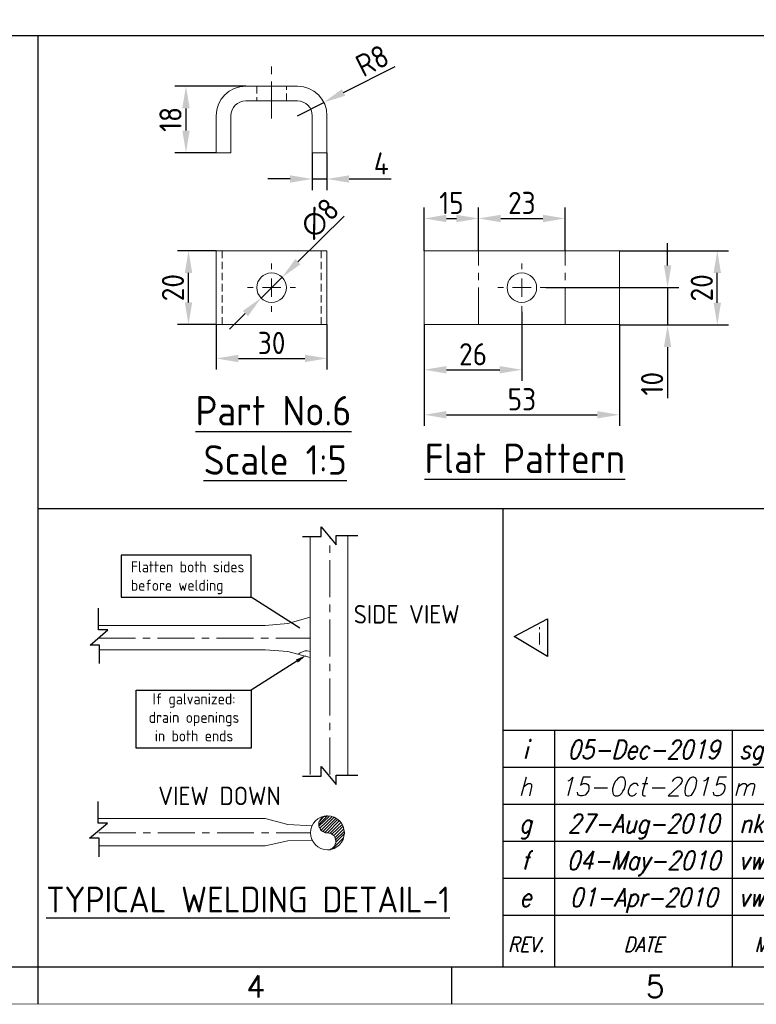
# Model space of a CAD drawing. Extents: x 0 to 2850, y 0 to 1980.
# Tile 2 of 15: x 853 to 1351, y 0 to 666. Entities that reach past the tile are written whole.
import ezdxf
from ezdxf.enums import TextEntityAlignment as Align

# ---------------------------------------------------------------- set-up
doc = ezdxf.new("R2010")
doc.units = 0
doc.header["$LTSCALE"] = 10
doc.header["$MEASUREMENT"] = 0
doc.linetypes.add('CENTER', pattern=[2, 1.25, -0.25, 0.25, -0.25])
doc.linetypes.add('DASHED', pattern=[0.75, 0.5, -0.25])
doc.layers.add('Cotation', color=4, linetype='Continuous')
for name, color, linetype, lineweight in [('GT_1', 4, 'Continuous', 9), ('GT_10', 3, 'DASHED', 18), ('GT_2', 3, 'CENTER', 18), ('Part', 2, 'Continuous', 0), ('V_EQUIP_T2', 2, 'Continuous', 25)]:
    doc.layers.add(name, color=color, linetype=linetype, lineweight=lineweight)
doc.styles.add('ISOCP', font='ISOCP.shx')
doc.styles.add('ISOCP2', font='ISOCP2.shx')
doc.styles.add('ROMANS', font='ROMANS.shx', dxfattribs={"height": 2})

# ---------------------------------------------------------------- blocks, each defined once
blk = doc.blocks.new('A2')
at = {"color": 7, "linetype": 'Continuous'}
for p, q in [((173, 5), (173, 0)), ((229, 5), (229, 0))]:
    blk.add_line(p, q, dxfattribs=at)
for points, const_width in [([(0, 0), (0, 396), (570, 396), (570, 0)], 0.1), ([(565, 5), (5, 5), (5, 391), (565, 391)], 0.2)]:
    blk.add_lwpolyline(points, close=True, dxfattribs=dict(at, const_width=const_width))
at = {"color": 7, "linetype": 'Continuous', "style": 'ROMANS'}
for s, p in [('4', (201.22, 0.86)), ('5', (255.28, 0.86))]:
    blk.add_text(s, height=3, dxfattribs=at).set_placement(p)
at = {"color": 2, "style": 'ROMANS', "oblique": 15}
blk.add_attdef('INFCLASS', text='', height=3, dxfattribs=at).set_placement((526, 2.5), align=Align.MIDDLE_CENTER)
blk = doc.blocks.new('REVFLD')
at = {"color": 7, "linetype": 'Continuous'}
for p, q in [((-144, 0), (-144, 12.03)), ((-137, 0.03), (-137, 12.06)), ((-113, 12.06), (-113, 0.03)), ((-100, 0.03), (-100, 12.06)), ((-100, 12.06), (-100, 0.03)), ((-87, 0.03), (-87, 12.06)), ((-63, 0.03), (-63, 12.06)), ((-144, 7.03), (0, 7.03))]:
    blk.add_line(p, q, dxfattribs=at)
at = {"color": 3, "linetype": 'Continuous'}
blk.add_line((-144, 12.03), (0, 12.03), dxfattribs=at)
at = {"color": 2, "linetype": 'Continuous', "style": 'ROMANS', "oblique": 15, "width": 0.84}
for s, p in [('REV.', (-143.33, 3.03)), ('EXPLANATION', (-61.83, 3.03))]:
    blk.add_text(s, height=2, dxfattribs=at).set_placement(p, align=Align.MIDDLE_LEFT)
for s, p in [('DATE', (-125, 3.03)), ('MADE', (-107, 3.03)), ('APPVD.', (-94, 3.03)), ('MEMO NO.', (-75, 3.03))]:
    blk.add_text(s, height=2, dxfattribs=at).set_placement(p, align=Align.MIDDLE_CENTER)
for tag, p in [('REV', (-141, 9.42)), ('DATECH', (-125, 9.42)), ('CHD', (-107, 9.42)), ('APP', (-94, 9.42)), ('MEMO', (-75, 9.42))]:
    blk.add_attdef(tag, text='', height=2.5, dxfattribs=at).set_placement(p, align=Align.MIDDLE_CENTER)
blk.add_attdef('EXPL', text='', height=2.5, dxfattribs=at).set_placement((-62, 9.42), align=Align.MIDDLE_LEFT)
blk = doc.blocks.new('EXREVFLD')
at = {"color": 7, "linetype": 'Continuous'}
for p, q in [((-144, 0.03), (-144, 5.03)), ((-137, 0.06), (-137, 5.03)), ((-113, 5.06), (-113, 0.06)), ((-100, 0.06), (-100, 5.06)), ((-100, 5.06), (-100, 0.06)), ((-87, 0.06), (-87, 5.06)), ((-63, 0.06), (-63, 5.06))]:
    blk.add_line(p, q, dxfattribs=at)
at = {"color": 3, "linetype": 'Continuous'}
blk.add_line((-144, 5.03), (0, 5.03), dxfattribs=at)
at = {"color": 2, "linetype": 'Continuous', "style": 'ROMANS', "oblique": 15, "width": 0.84}
for tag, p in [('REV', (-141, 2.42)), ('DATECH', (-125, 2.42)), ('CHD', (-107, 2.42)), ('APP', (-94, 2.42)), ('MEMO', (-75, 2.42))]:
    blk.add_attdef(tag, text='', height=2.5, dxfattribs=at).set_placement(p, align=Align.MIDDLE_CENTER)
blk.add_attdef('EXPL', text='', height=2.5, dxfattribs=at).set_placement((-62, 2.42), align=Align.MIDDLE_LEFT)

msp = doc.modelspace()

# ---------------------------------------------------------------- linework, layer by layer
at = {"ltscale": 2}
for p, q in [((1900, 655), (24.99, 655)), ((864.99, 655), (864.99, 24.66)), ((1900, 335), (864.99, 335)), ((1180, 160.13), (1180, 335)), ((1187.5, 248.5), (1210, 260.5)), ((1210, 260.5), (1210, 235)), ((1210, 235), (1187.5, 248.5))]:
    msp.add_line(p, q, dxfattribs=at)
at = {"color": 2}
for p, q in [((1071.99, 616.63), (1106.81, 634.21)), ((1040.75, 600.85), (1058.6, 609.87)), ((965.31, 605.85), (965.31, 590.85)), ((1035.75, 558.07), (1020.75, 558.07)), ((1050.75, 558.07), (1060.75, 558.07)), ((1075.75, 558.07), (1104.25, 558.07)), ((1041.05, 502.12), (1072.36, 533)), ((1141.59, 531.35), (1148.37, 531.35)), ((1178.37, 531.35), (1206.93, 531.35)), ((1291.3, 499.56), (1291.3, 514.56)), ((967, 474.56), (967, 494.56)), ((1324.93, 474.31), (1324.93, 494.56)), ((1016.13, 477.54), (1030.37, 491.58)), ((1291.3, 484.56), (1291.3, 459.31)), ((1005.45, 467), (994.78, 456.47)), ((1291.3, 444.31), (1291.3, 409.8)), ((1000.75, 436.65), (1045.75, 436.65)), ((1141.59, 429.02), (1177.65, 429.02)), ((1141.59, 398.56), (1243.71, 398.56))]:
    msp.add_line(p, q, dxfattribs=at)
at = {"color": 1}
for p, q in [((1005.75, 620.85), (957.81, 620.85)), ((985.75, 575.85), (957.81, 575.85)), ((1050.75, 575.85), (1050.75, 550.57)), ((1060.75, 575.85), (1060.75, 550.57)), ((1126.59, 509.56), (1126.59, 538.85)), ((1163.37, 509.56), (1163.37, 538.85)), ((1163.37, 509.56), (1163.37, 538.85)), ((1221.93, 509.56), (1221.93, 538.85)), ((985.75, 509.56), (959.5, 509.56)), ((1258.71, 509.56), (1332.43, 509.56)), ((1208.9, 484.56), (1298.8, 484.56)), ((1192.65, 468.31), (1192.65, 421.52)), ((985.75, 459.56), (959.5, 459.56)), ((985.75, 459.56), (985.75, 429.15)), ((1060.75, 459.56), (1060.75, 429.15)), ((1126.59, 459.56), (1126.59, 391.06)), ((1126.59, 459.56), (1126.59, 421.52)), ((1258.71, 459.56), (1258.71, 391.06)), ((1258.71, 459.31), (1332.43, 459.31)), ((1258.71, 459.31), (1298.8, 459.31))]:
    msp.add_line(p, q, dxfattribs=at)
at = {"color": 0, "linetype": 'Continuous', "lineweight": 0}
for p, q in [((1023.25, 497.06), (1023.25, 500.81)), ((1192.65, 497.06), (1192.65, 500.81)), ((1023.25, 484.56), (1023.25, 490.81)), ((1192.65, 484.56), (1192.65, 490.81)), ((1010.75, 484.56), (1007, 484.56)), ((1023.25, 484.56), (1017, 484.56)), ((1023.25, 484.56), (1023.25, 478.31)), ((1023.25, 484.56), (1029.5, 484.56)), ((1035.75, 484.56), (1039.5, 484.56)), ((1180.15, 484.56), (1176.4, 484.56)), ((1192.65, 484.56), (1186.4, 484.56)), ((1192.65, 484.56), (1192.65, 478.31)), ((1192.65, 484.56), (1198.9, 484.56)), ((1205.15, 484.56), (1208.9, 484.56)), ((1023.25, 472.06), (1023.25, 468.31)), ((1192.65, 472.06), (1192.65, 468.31))]:
    msp.add_line(p, q, dxfattribs=at)
at = {"color": 4, "ltscale": 2}
for p, q in [((1056.79, 316.24), (1056.79, 322.72)), ((1056.79, 322.72), (1067.04, 310.59)), ((1044.24, 316.24), (1056.79, 316.24)), ((1067.04, 310.59), (1067.04, 316.86)), ((1067.04, 316.86), (1081.69, 316.86)), ((906.2, 253.03), (906.2, 267.68)), ((900.34, 242.78), (912.47, 253.03)), ((912.47, 253.03), (906.2, 253.03)), ((906.82, 242.78), (900.34, 242.78)), ((906.82, 230.22), (906.82, 242.78)), ((1056.79, 154.18), (1056.79, 160.66)), ((1056.79, 160.66), (1067.04, 148.54)), ((1044.24, 154.18), (1056.79, 154.18)), ((1067.04, 148.54), (1067.04, 154.81)), ((1067.04, 154.81), (1081.69, 154.81)), ((905.93, 122.4), (905.93, 137.05)), ((900.07, 112.15), (912.2, 122.4)), ((912.2, 122.4), (905.93, 122.4)), ((906.55, 112.15), (900.07, 112.15)), ((906.55, 99.59), (906.55, 112.15))]:
    msp.add_line(p, q, dxfattribs=at)
at = {"color": 4}
for p, q in [((1042.29, 254.29), (1009.45, 275.11)), ((1040.38, 231.91), (1009.45, 212.3))]:
    msp.add_line(p, q, dxfattribs=at)
for points in [[(921.54, 275.11), (1009.51, 275.11), (1009.51, 303.62), (921.54, 303.62)], [(931.64, 212.3), (1009.51, 212.3), (1009.51, 172.95), (931.64, 172.95)]]:
    msp.add_lwpolyline(points, close=True, dxfattribs=at)
for points in [[(1180, 135.15), (1180, 160.13)], [(1214.93, 135.15), (1214.93, 160.13)], [(1334.94, 160.13), (1334.94, 135.15)]]:
    msp.add_lwpolyline(points)
at = {"color": 3}
msp.add_lwpolyline([(1180, 160.13), (1899.88, 160.13)], dxfattribs=at)
at = {"color": 2}
for points in [[(1195.66, 153.36), (1192.28, 140.87)], [(1224.03, 150.82), (1225.09, 151.45), (1225.09, 151.45), (1227.2, 153.36), (1227.2, 153.36), (1223.82, 140.87)], [(1239.06, 153.36), (1234.19, 153.36), (1234.19, 153.36), (1232.28, 147.85), (1232.28, 147.85), (1232.92, 148.49), (1232.92, 148.49), (1234.4, 149.12), (1234.4, 149.12), (1236.09, 149.12), (1236.09, 149.12), (1237.36, 148.49), (1237.36, 148.49), (1238, 147.43), (1238, 147.43), (1238, 145.53), (1238, 145.53), (1237.79, 144.26), (1237.79, 144.26), (1236.73, 142.56), (1236.73, 142.56), (1235.46, 141.29), (1235.46, 141.29), (1233.76, 140.87), (1233.76, 140.87), (1232.28, 140.87), (1232.28, 140.87), (1231.01, 141.29), (1231.01, 141.29), (1230.59, 141.93), (1230.59, 141.93), (1230.38, 143.2)], [(1259.16, 153.36), (1257.89, 152.72), (1257.89, 152.72), (1256.62, 151.45), (1256.62, 151.45), (1255.78, 150.39), (1255.78, 150.39), (1254.93, 148.49), (1254.93, 148.49), (1254.08, 145.53), (1254.08, 145.53), (1254.08, 143.83), (1254.08, 143.83), (1254.3, 142.56), (1254.3, 142.56), (1254.93, 141.29), (1254.93, 141.29), (1255.78, 140.87), (1255.78, 140.87), (1257.68, 140.87), (1257.68, 140.87), (1258.95, 141.29), (1258.95, 141.29), (1260.22, 142.56), (1260.22, 142.56), (1261.07, 143.83), (1261.07, 143.83), (1262.13, 145.53), (1262.13, 145.53), (1262.76, 148.49), (1262.76, 148.49), (1262.76, 150.39), (1262.76, 150.39), (1262.55, 151.45), (1262.55, 151.45), (1261.92, 152.72), (1261.92, 152.72), (1261.07, 153.36), (1261.07, 153.36), (1259.16, 153.36)], [(1277.16, 153.36), (1274.4, 143.2), (1274.4, 143.2), (1274.4, 141.29), (1274.4, 141.29), (1275.25, 140.87), (1275.25, 140.87), (1276.31, 140.87)], [(1294.72, 150.39), (1294.94, 150.82), (1294.94, 150.82), (1295.78, 152.09), (1295.78, 152.09), (1296.42, 152.72), (1296.42, 152.72), (1297.69, 153.36), (1297.69, 153.36), (1299.59, 153.36), (1299.59, 153.36), (1300.44, 152.72), (1300.44, 152.72), (1300.86, 152.09), (1300.86, 152.09), (1301.07, 150.82), (1301.07, 150.82), (1300.65, 149.76), (1300.65, 149.76), (1299.8, 148.49), (1299.8, 148.49), (1298.32, 146.8), (1298.32, 146.8), (1291.76, 140.87), (1291.76, 140.87), (1298.75, 140.87)], [(1308.06, 153.36), (1306.37, 152.72), (1306.37, 152.72), (1304.88, 150.82), (1304.88, 150.82), (1303.61, 147.85), (1303.61, 147.85), (1303.19, 146.16), (1303.19, 146.16), (1302.98, 143.2), (1302.98, 143.2), (1303.4, 141.29), (1303.4, 141.29), (1304.67, 140.87), (1304.67, 140.87), (1305.73, 140.87), (1305.73, 140.87), (1307.42, 141.29), (1307.42, 141.29), (1308.91, 143.2), (1308.91, 143.2), (1310.18, 146.16), (1310.18, 146.16), (1310.6, 147.85), (1310.6, 147.85), (1311.02, 150.82), (1311.02, 150.82), (1310.39, 152.72), (1310.39, 152.72), (1309.12, 153.36), (1309.12, 153.36), (1308.06, 153.36)], [(1315.89, 150.82), (1317.16, 151.45), (1317.16, 151.45), (1319.07, 153.36), (1319.07, 153.36), (1315.68, 140.87)], [(1331.13, 153.36), (1326.05, 153.36), (1326.05, 153.36), (1324.15, 147.85), (1324.15, 147.85), (1324.78, 148.49), (1324.78, 148.49), (1326.47, 149.12), (1326.47, 149.12), (1327.96, 149.12), (1327.96, 149.12), (1329.44, 148.49), (1329.44, 148.49), (1330.07, 147.43), (1330.07, 147.43), (1330.07, 145.53), (1330.07, 145.53), (1329.65, 144.26), (1329.65, 144.26), (1328.8, 142.56), (1328.8, 142.56), (1327.32, 141.29), (1327.32, 141.29), (1325.84, 140.87), (1325.84, 140.87), (1324.36, 140.87), (1324.36, 140.87), (1322.88, 141.29), (1322.88, 141.29), (1322.66, 141.93), (1322.66, 141.93), (1322.45, 143.2)], [(1193.76, 146.8), (1195.88, 148.49), (1195.88, 148.49), (1196.93, 149.12), (1196.93, 149.12), (1198.42, 149.12), (1198.42, 149.12), (1199.26, 148.49), (1199.26, 148.49), (1199.26, 146.8), (1199.26, 146.8), (1197.78, 140.87)], [(1271.44, 147.43), (1270.81, 148.49), (1270.81, 148.49), (1269.96, 149.12), (1269.96, 149.12), (1268.48, 149.12), (1268.48, 149.12), (1267.42, 148.49), (1267.42, 148.49), (1265.94, 147.43), (1265.94, 147.43), (1265.09, 145.53), (1265.09, 145.53), (1264.67, 144.26), (1264.67, 144.26), (1264.67, 142.56), (1264.67, 142.56), (1265.51, 141.29), (1265.51, 141.29), (1266.36, 140.87), (1266.36, 140.87), (1267.84, 140.87), (1267.84, 140.87), (1268.9, 141.29), (1268.9, 141.29), (1270.17, 142.56)], [(1274.4, 149.12), (1278, 149.12)], [(1339.81, 149.12), (1337.48, 140.87)], [(1339.17, 146.8), (1341.08, 148.49), (1341.08, 148.49), (1342.14, 149.12), (1342.14, 149.12), (1343.83, 149.12), (1343.83, 149.12), (1344.68, 148.49), (1344.68, 148.49), (1344.68, 146.8), (1344.68, 146.8), (1342.98, 140.87)], [(1344.68, 146.8), (1346.58, 148.49), (1346.58, 148.49), (1347.64, 149.12), (1347.64, 149.12), (1349.33, 149.12), (1349.33, 149.12), (1350.18, 148.49), (1350.18, 148.49), (1350.18, 146.8), (1350.18, 146.8), (1348.49, 140.87)], [(1241.6, 146.16), (1250.7, 146.16)], [(1280.75, 146.16), (1289.64, 146.16)]]:
    msp.add_lwpolyline(points, dxfattribs=at)
for points in [[(962.81, 605.85), (967.81, 605.85), (965.31, 620.85)], [(1070.87, 618.86), (1073.12, 614.4), (1058.6, 609.87)], [(962.81, 590.85), (967.81, 590.85), (965.31, 575.85)], [(1035.75, 560.57), (1035.75, 555.57), (1050.75, 558.07)], [(1075.75, 560.57), (1075.75, 555.57), (1060.75, 558.07)], [(1141.59, 533.85), (1141.59, 528.85), (1126.59, 531.35)], [(1148.37, 533.85), (1148.37, 528.85), (1163.37, 531.35)], [(1178.37, 533.85), (1178.37, 528.85), (1163.37, 531.35)], [(1206.93, 533.85), (1206.93, 528.85), (1221.93, 531.35)], [(964.5, 494.56), (969.5, 494.56), (967, 509.56)], [(1322.43, 494.56), (1327.43, 494.56), (1324.93, 509.56)], [(1039.29, 503.9), (1042.81, 500.34), (1030.37, 491.58)], [(1288.8, 499.56), (1293.8, 499.56), (1291.3, 484.56)], [(964.5, 474.56), (969.5, 474.56), (967, 459.56)], [(1003.7, 468.78), (1007.21, 465.22), (1016.13, 477.54)], [(1322.43, 474.31), (1327.43, 474.31), (1324.93, 459.31)], [(1288.8, 444.31), (1293.8, 444.31), (1291.3, 459.31)], [(1000.75, 439.15), (1000.75, 434.15), (985.75, 436.65)], [(1045.75, 439.15), (1045.75, 434.15), (1060.75, 436.65)], [(1141.59, 431.52), (1141.59, 426.52), (1126.59, 429.02)], [(1177.65, 431.52), (1177.65, 426.52), (1192.65, 429.02)], [(1141.59, 401.06), (1141.59, 396.06), (1126.59, 398.56)], [(1243.71, 401.06), (1243.71, 396.06), (1258.71, 398.56)]]:
    msp.add_solid(points, dxfattribs=at)
at = {"color": 4}
msp.add_solid([(1041.05, 230.86), (1039.71, 232.97), (1046.71, 235.93)], dxfattribs=at)
at = {"layer": 'Cotation'}
for p, q in [((1055.29, 121.42), (1061.11, 127.24)), ((1062.19, 126.84), (1055.29, 120.2)), ((1055.96, 118.85), (1063.96, 126.57)), ((1055.96, 123.59), (1058.27, 126.3)), ((1065.58, 126.3), (1056.78, 117.49)), ((1058, 116.68), (1066.8, 125.35)), ((1067.88, 124.81), (1059.21, 116)), ((1069.1, 123.86), (1061.11, 115.73)), ((1070.05, 122.64), (1062.87, 115.46)), ((1063.96, 114.78), (1071, 121.42)), ((1071.54, 119.93), (1065.31, 113.97)), ((1066.12, 112.48), (1072.22, 118.44)), ((1072.49, 116.95), (1066.39, 110.85)), ((1066.8, 109.36), (1072.49, 115.19)), ((1064.36, 104.62), (1071.95, 112.48))]:
    msp.add_line(p, q, dxfattribs=at)
at = {"layer": 'GT_1'}
for p, q in [((1040.75, 620.85), (1005.75, 620.85)), ((1005.75, 610.85), (1040.75, 610.85)), ((985.75, 600.85), (985.75, 575.85)), ((995.75, 575.85), (995.75, 600.85)), ((1050.75, 600.85), (1050.75, 575.85)), ((1060.75, 575.85), (1060.75, 600.85)), ((995.75, 575.85), (985.75, 575.85)), ((1050.75, 575.85), (1060.75, 575.85)), ((985.75, 459.56), (985.75, 509.56)), ((1005.75, 509.56), (985.75, 509.56)), ((1040.75, 509.56), (1005.75, 509.56)), ((1060.75, 509.56), (1040.75, 509.56)), ((1060.75, 459.56), (1060.75, 509.56)), ((1126.59, 509.56), (1126.59, 459.56)), ((1126.59, 509.56), (1258.71, 509.56)), ((1258.71, 509.56), (1258.71, 459.56)), ((985.75, 459.56), (1005.75, 459.56)), ((1040.75, 459.56), (1005.75, 459.56)), ((1040.75, 459.56), (1060.75, 459.56)), ((1126.59, 459.56), (1258.71, 459.56)), ((1049.33, 155.14), (1049.33, 316.19)), ((1074.79, 155.14), (1074.79, 316.19)), ((906.32, 255.98), (1018.85, 255.98)), ((1018.85, 239.59), (906.32, 239.59)), ((1018.85, 125.35), (906.05, 125.35)), ((1018.85, 107.06), (906.05, 107.06))]:
    msp.add_line(p, q, dxfattribs=at)
for points in [[(1018.85, 255.98), (1034.29, 257.47), (1049.33, 261.67)], [(1018.85, 239.59), (1034.29, 238.5), (1049.33, 234.3)], [(1050.65, 120.59), (1034.29, 121.42), (1018.85, 125.35)], [(1050.71, 110.88), (1034.29, 110.31), (1018.85, 107.06)]]:
    msp.add_lwpolyline(points, dxfattribs=at)
for centre, radius in [((1023.25, 484.56), 10), ((1192.65, 484.56), 10), ((1061.04, 115.8), 11.45)]:
    msp.add_circle(centre, radius, dxfattribs=at)
for centre, radius, start, end in [((1005.75, 600.85), 20, 90, 180), ((1040.75, 600.85), 20, 0, 90), ((1005.75, 600.85), 10, 90, 180), ((1040.75, 600.85), 10, 0, 90)]:
    msp.add_arc(centre, radius, start, end, dxfattribs=at)
at = {"layer": 'GT_10'}
for p, q in [((1013.25, 620.85), (1013.25, 610.85)), ((1033.25, 610.85), (1033.25, 620.85)), ((989.75, 459.56), (989.75, 509.56)), ((1056.75, 459.56), (1056.75, 509.56))]:
    msp.add_line(p, q, dxfattribs=at)
at = {"layer": 'GT_2', "ltscale": 2}
for p, q in [((1023.25, 599.07), (1023.25, 635.59)), ((1163.37, 459.56), (1163.37, 509.56)), ((1221.93, 459.56), (1221.93, 509.56)), ((1062.6, 155.14), (1062.6, 316.19)), ((906.05, 247.44), (1049.33, 247.44)), ((906.32, 115.78), (1049.6, 115.78))]:
    msp.add_line(p, q, dxfattribs=at)
at = {"layer": 'Part', "color": 2, "linetype": 'Continuous', "lineweight": 0}
for points in [[(1049.33, 238.5), (1047.43, 238.77), (1046.07, 238.77), (1044.18, 238.1), (1042.69, 237.55), (1041.2, 236.61)], [(1061.11, 104.35), (1062.87, 104.35), (1063.68, 104.89), (1064.36, 105.16), (1065.85, 106.65), (1066.39, 108.01), (1066.8, 108.82), (1066.8, 110.85), (1066.39, 112.21), (1065.85, 113.02), (1065.31, 113.97), (1064.36, 114.51), (1063.68, 115.19), (1062.87, 115.46), (1061.92, 115.46), (1061.11, 115.73), (1059.76, 115.73), (1059.21, 116), (1058.67, 116.41), (1058, 116.68), (1056.78, 117.22), (1056.23, 118.44), (1055.96, 119.12), (1055.56, 119.66), (1055.29, 120.2), (1055.29, 122.64), (1055.56, 123.32), (1055.96, 123.86), (1056.23, 124.53), (1056.5, 125.08), (1056.78, 125.35), (1057.45, 126.02), (1058.67, 126.57), (1059.21, 126.84), (1059.76, 126.84), (1060.43, 127.24), (1061.11, 127.24)]]:
    msp.add_lwpolyline(points, dxfattribs=at)

# ---------------------------------------------------------------- block references
at = {"ltscale": 2, "xscale": 5, "yscale": 5, "zscale": 0.5}
msp.add_blockref('A2', (0, 0), dxfattribs=at)
at = {"ltscale": 2, "xscale": 5, "yscale": 5, "zscale": 5}
for name, p, values in [('EXREVFLD', (1900, 160), {'REV': 'i', 'CHD': 'sgax02', 'DATECH': '05-Dec-2019', 'APP': 'Pinx01', 'EXPL': 'Height updated & New part17 added'}), ('EXREVFLD', (1900, 110), {'REV': 'g', 'CHD': 'nkax06', 'DATECH': '27-Aug-2010', 'APP': 'agr003', 'EXPL': 'Material completed as marked'}), ('EXREVFLD', (1900, 85), {'REV': 'f', 'CHD': 'vwax01', 'DATECH': '04-May-2010', 'APP': 'dny003', 'EXPL': 'Material table edited for Item11&14'}), ('REVFLD', (1900, 25), {'REV': 'e', 'CHD': 'vwax01', 'DATECH': '01-Apr-2010', 'APP': 'pzax05', 'EXPL': 'Table updated for Y & Z Dimensions'})]:
    msp.add_blockref(name, p, dxfattribs=at).add_auto_attribs(values)

# ---------------------------------------------------------------- texts
at = {"color": 3, "char_height": 15, "attachment_point": 5, "style": 'ISOCP2'}
for s, insert, rotation in [('\\A1;R8', (1091.36, 638.17), 26.79302), ('\\A1;18', (954.81, 598.35), 90), ('\\A1;∅8', (1055.91, 531.53), 44.6087), ('\\A1;20', (956.5, 484.56), 90), ('\\A1;20', (1314.43, 484.44), 90), ('\\A1;10', (1280.8, 419.55), 90)]:
    msp.add_mtext(s, dxfattribs=dict(at, insert=insert, rotation=rotation))
for s, insert in [('\\A1;4', (1097.5, 568.57)), ('\\A1;15', (1144.98, 541.85)), ('\\A1;23', (1192.65, 541.85)), ('\\A1;30', (1023.25, 447.15)), ('\\A1;26', (1159.62, 439.52)), ('\\A1;53', (1192.65, 409.06))]:
    msp.add_mtext(s, dxfattribs=dict(at, insert=insert))
at = {"layer": 'V_EQUIP_T2', "style": 'ISOCP2'}
for s, height, p in [('%%UPart No.6', 20, (971.79, 391.32)), ('%%UScale 1:5', 20, (977.26, 357.99)), ('%%UFlat Pattern', 20, (1126.83, 359.06)), ('%%UTYPICAL WELDING DETAIL-1', 17.5, (870.73, 61.86))]:
    msp.add_text(s, height=height, dxfattribs=at).set_placement(p)
at = {"layer": 'V_EQUIP_T2', "linetype": 'Continuous', "lineweight": 25, "style": 'ISOCP', "width": 0.7}
msp.add_text('i', height=12.25, dxfattribs=at).set_placement((1203.36, 242.77))
at = {"layer": 'V_EQUIP_T2', "linetype": 'Continuous', "lineweight": 25, "char_height": 7.5, "attachment_point": 7, "style": 'ISOCP'}
for s, width, insert in [('\\pxql;Flatten both sides\\Pbefore welding', 281.2616, (927.96, 277.2)), ('\\pxqc;If galvanized:\\Pdrain openings\\Pin both ends', 243.0489, (849.21, 177.61))]:
    msp.add_mtext_dynamic_manual_height_columns(s, width=width, gutter_width=1, heights=[0], dxfattribs=dict(at, insert=insert))
at = {"layer": 'V_EQUIP_T2', "char_height": 12.5, "attachment_point": 2, "style": 'ISOCP2'}
for s, insert in [('\\pxql;\\PSIDE VIEW', (1219.51, 290.69)), ('\\pxql;VIEW DOWN', (1087.12, 146.98))]:
    msp.add_mtext_dynamic_manual_height_columns(s, width=281.2616, gutter_width=1, heights=[0], dxfattribs=dict(at, insert=insert))

doc.saveas('drawing.dxf')
